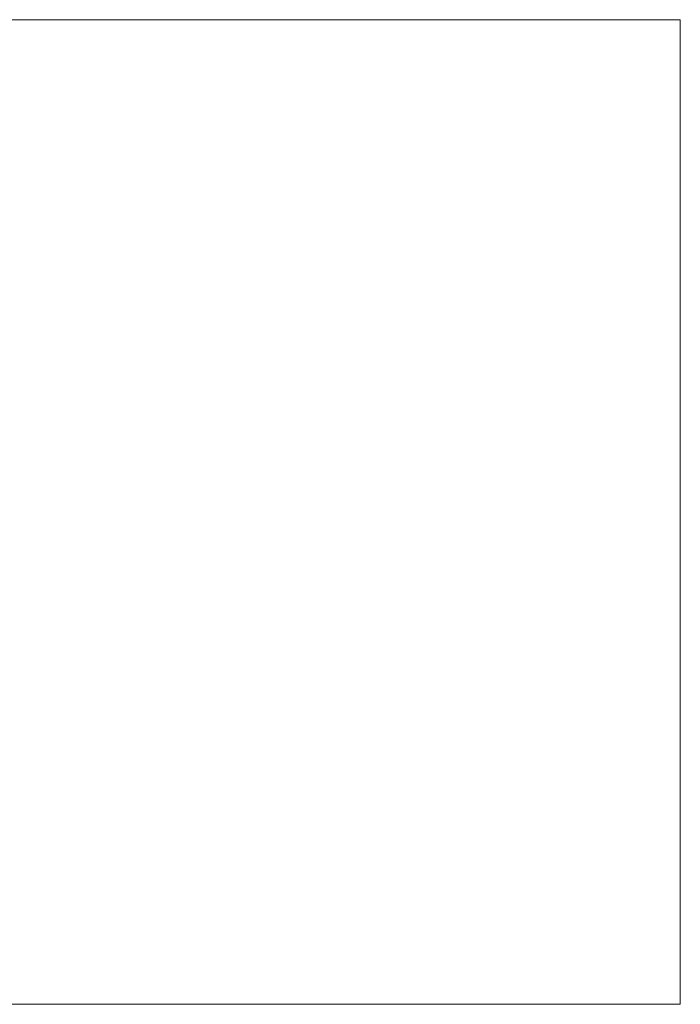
# Model space of a CAD drawing. Header units: millimetres. Extents: x -276 to 275, y -103 to 102.
# Tile 256 of 256: x 137 to 275, y -103 to 102. Entities that reach past the tile are written whole.
import ezdxf

# ---------------------------------------------------------------- set-up
doc = ezdxf.new("R2010")
doc.units = ezdxf.units.MM
doc.layers.add('A-COLS', color=52, linetype='Continuous')

msp = doc.modelspace()

# ---------------------------------------------------------------- meshes
at = {"layer": 'A-COLS', "lineweight": 9}
mesh = msp.add_polyface(dxfattribs=at)
corners = [(-275.9, 102.09), (-275.9, -103.3), (275.03, -103.3), (275.03, 102.09)]
mesh.append_faces([[corners[k] for k in face] for face in [(0, 1, 2, 3)]])
mesh = msp.add_polyface(dxfattribs=at)
corners = [(275.03, -103.3, -118.52), (-275.9, -103.3, -118.52), (-275.9, 102.09, -118.52), (275.03, 102.09, -118.52)]
mesh.append_faces([[corners[k] for k in face] for face in [(0, 1, 2, 3)]])
mesh = msp.add_polyface(dxfattribs=at)
corners = [(275.03, 102.09), (275.03, 102.09, -118.52), (-275.9, 102.09, -118.52), (-275.9, 102.09)]
mesh.append_faces([[corners[k] for k in face] for face in [(0, 1, 2, 3)]])
mesh = msp.add_polyface(dxfattribs=at)
corners = [(275.03, -103.3), (275.03, -103.3, -118.52), (275.03, 102.09, -118.52), (275.03, 102.09)]
mesh.append_faces([[corners[k] for k in face] for face in [(0, 1, 2, 3)]])
mesh = msp.add_polyface(dxfattribs=at)
corners = [(-275.9, -103.3), (-275.9, -103.3, -118.52), (275.03, -103.3, -118.52), (275.03, -103.3)]
mesh.append_faces([[corners[k] for k in face] for face in [(0, 1, 2, 3)]])

doc.saveas('drawing.dxf')
